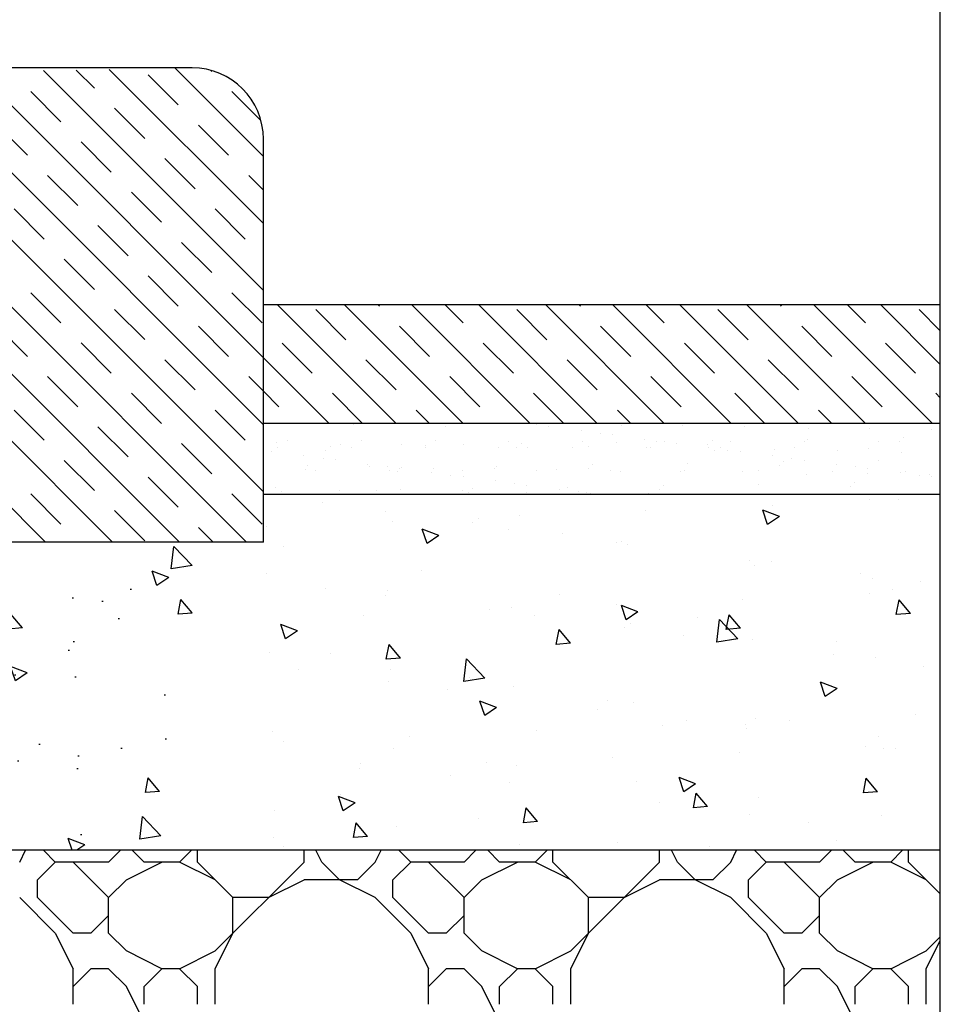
# Model space of a CAD drawing. Extents: x 499156 to 998412, y 3804642 to 7609653.
# Tile 70 of 74: x 501018 to 501057, y 3804722 to 3804763. Entities that reach past the tile are written whole.
import ezdxf

# ---------------------------------------------------------------- set-up
doc = ezdxf.new("R2010")
doc.units = 0
for name, color, linetype in [('14-ab-paving-l', 135, 'CONTINUOUS'), ('15-ab-hatch', 8, 'CONTINUOUS'), ('ab-base', 5, 'CONTINUOUS'), ('ab-hatch', 8, 'CONTINUOUS'), ('ab-outline', 2, 'CONTINUOUS')]:
    doc.layers.add(name, color=color, linetype=linetype)
doc.layers.add('18-ab-hide', color=191, linetype='CONTINUOUS', plot=False)

msp = doc.modelspace()

# ---------------------------------------------------------------- hatches: boundary and pattern name
at = {"layer": '15-ab-hatch', "ltscale": 0.1}
h = msp.add_hatch(dxfattribs=at)
h.set_pattern_fill('01石材', color=256, scale=10, style=0, pattern_type=2)
h.set_pattern_definition([(135, (501110.3353, 3804746.4307), (1.414214, 1.414214), []), (135, (501108.9213, 3804746.4307), (1.414214, 1.414214), [1.8, -1.2])])
edge = h.paths.add_edge_path()
edge.add_line((501013.367, 3804741.431), (501013.378, 3804761.209))
edge.add_line((501013.378, 3804761.209), (501025.367, 3804761.431))
edge.add_arc((501025.367, 3804758.431), 3, 360, 450, ccw=False)
edge.add_line((501028.367, 3804758.431), (501028.367, 3804741.431))
edge.add_line((501028.367, 3804741.431), (501013.367, 3804741.431))
at = {"layer": 'ab-hatch', "ltscale": 0.1}
h = msp.add_hatch(dxfattribs=at)
h.set_pattern_fill('混凝土', color=256, scale=10, style=0)
h.set_pattern_definition([(130, (501025.367, 3804738.4307), (-7.1726, -0.6275), [0.75, -8.25]), (185, (501025.367, 3804738.431), (1.3875, 7.522), [0.6, -6.6]), (79.55, (501024.769, 3804738.3784), (-5.7851, 6.8944), [0.6374, -7.0114]), (133.816, (501025.367, 3804740.431), (-10.6724, -1.6552), [1.125, -12.375]), (83.364, (501024.477, 3804740.293), (-9.3466, 9.741), [0.956, -10.517]), (188.816, (501025.367, 3804740.431), (-9.3466, 9.741), [0.9, -9.9]), (159, (501024.367, 3804739.9307), (-5.9691, -4.0262), [0.75, -8.25]), (214, (501024.367, 3804739.931), (-2.4332, 7.2515), [0.6, -6.6]), (108.55, (501023.869, 3804739.595), (-8.4022, 3.2253), [0.6374, -7.0114]), (142.5, (501025.3667, 3804738.4307), (-0.1216, 3.32894), [0, -6.52, 0, -6.7, 0, -6.625]), (172.5, (501025.3667, 3804738.4307), (-2.6307, 3.9441), [0, -3.82, 0, -6.37, 0, -2.525]), (212.5, (501027.5967, 3804738.4307), (-5.33822, -0.22555), [0, -2.5, 0, -7.8, 0, -10.35]), (222.5, (501028.5967, 3804738.4307), (-5.83186, 1.00105), [0, -3.25, 0, -5.18, 0, -7.35])])
h.paths.add_polyline_path([(501025.367, 3804728.431), (501003.367, 3804728.431), (501003.367, 3804746.427), (501013.367, 3804753.427), (501013.367, 3804741.431), (501017.863, 3804741.431), (501025.367, 3804741.431)])

# ---------------------------------------------------------------- linework, layer by layer
at = {"layer": '14-ab-paving-l', "ltscale": 0.1}
msp.add_line((501056.928, 3804746.431, 0.689), (501028.367, 3804746.431, 0.689), dxfattribs=at)
at = {"layer": '15-ab-hatch', "linetype": 'Continuous', "ltscale": 0.1}
for p, q in [((501033.968, 3804746.431, 0.689), (501028.968, 3804751.431, 0.689)), ((501036.796, 3804746.431, 0.689), (501031.796, 3804751.431, 0.689)), ((501033.261, 3804751.38, 0.689), (501033.211, 3804751.431, 0.689)), ((501039.625, 3804746.431, 0.689), (501034.625, 3804751.431, 0.689)), ((501036.796, 3804750.673, 0.689), (501036.039, 3804751.431, 0.689)), ((501042.453, 3804746.431, 0.689), (501037.453, 3804751.431, 0.689)), ((501045.281, 3804746.431, 0.689), (501040.281, 3804751.431, 0.689)), ((501041.746, 3804751.38, 0.689), (501041.696, 3804751.431, 0.689)), ((501048.11, 3804746.431, 0.689), (501043.11, 3804751.431, 0.689)), ((501045.282, 3804750.673, 0.689), (501044.524, 3804751.431, 0.689)), ((501050.938, 3804746.431, 0.689), (501045.938, 3804751.431, 0.689)), ((501053.767, 3804746.431, 0.689), (501048.767, 3804751.431, 0.689)), ((501050.231, 3804751.38, 0.689), (501050.181, 3804751.431, 0.689)), ((501056.595, 3804746.431, 0.689), (501051.595, 3804751.431, 0.689)), ((501053.767, 3804750.673, 0.689), (501053.01, 3804751.431, 0.689)), ((501056.928, 3804748.926, 0.689), (501054.424, 3804751.431, 0.689)), ((501031.847, 3804749.966, 0.689), (501030.574, 3804751.239, 0.689)), ((501040.332, 3804749.966, 0.689), (501039.059, 3804751.239, 0.689)), ((501048.817, 3804749.966, 0.689), (501047.544, 3804751.239, 0.689)), ((501056.928, 3804750.341, 0.689), (501056.03, 3804751.239, 0.689)), ((501035.382, 3804749.259, 0.689), (501034.109, 3804750.532, 0.689)), ((501043.867, 3804749.259, 0.689), (501042.595, 3804750.532, 0.689)), ((501052.353, 3804749.259, 0.689), (501051.08, 3804750.532, 0.689)), ((501030.432, 3804748.552, 0.689), (501029.16, 3804749.825, 0.689)), ((501038.918, 3804748.552, 0.689), (501037.645, 3804749.825, 0.689)), ((501047.403, 3804748.552, 0.689), (501046.13, 3804749.825, 0.689)), ((501055.888, 3804748.552, 0.689), (501054.616, 3804749.825, 0.689)), ((501031.139, 3804746.431, 0.689), (501028.367, 3804749.203, 0.689)), ((501033.968, 3804747.845, 0.689), (501032.695, 3804749.118, 0.689)), ((501042.453, 3804747.845, 0.689), (501041.18, 3804749.118, 0.689)), ((501050.939, 3804747.845, 0.689), (501049.666, 3804749.118, 0.689)), ((501037.504, 3804747.138, 0.689), (501036.231, 3804748.411, 0.689)), ((501045.989, 3804747.138, 0.689), (501044.716, 3804748.411, 0.689)), ((501054.474, 3804747.138, 0.689), (501053.201, 3804748.411, 0.689)), ((501029.018, 3804747.138, 0.689), (501028.367, 3804747.789, 0.689)), ((501032.554, 3804746.431, 0.689), (501031.281, 3804747.703, 0.689)), ((501041.039, 3804746.431, 0.689), (501039.766, 3804747.703, 0.689)), ((501049.524, 3804746.431, 0.689), (501048.252, 3804747.703, 0.689)), ((501056.928, 3804747.512, 0.689), (501056.737, 3804747.703, 0.689)), ((501035.382, 3804746.431, 0.689), (501034.817, 3804746.996, 0.689)), ((501043.867, 3804746.431, 0.689), (501043.302, 3804746.996, 0.689)), ((501052.353, 3804746.431, 0.689), (501051.787, 3804746.996, 0.689)), ((501032.18, 3804746.372, 0.689), (501032.18, 3804746.372, 0.689)), ((501039.89, 3804746.372, 0.689), (501039.89, 3804746.372, 0.689)), ((501043.487, 3804746.334, 0.689), (501043.487, 3804746.334, 0.689)), ((501044.118, 3804746.414, 0.689), (501044.118, 3804746.414, 0.689)), ((501046.046, 3804746.346, 0.689), (501046.046, 3804746.346, 0.689)), ((501048.663, 3804746.313, 0.689), (501048.663, 3804746.313, 0.689)), ((501036.057, 3804746.291, 0.689), (501036.057, 3804746.291, 0.689)), ((501040.411, 3804746.303, 0.689), (501040.411, 3804746.303, 0.689)), ((501041.769, 3804746.124, 0.689), (501041.769, 3804746.124, 0.689)), ((501042.582, 3804746.017, 0.689), (501042.582, 3804746.017, 0.689)), ((501043.102, 3804745.949, 0.689), (501043.102, 3804745.949, 0.689)), ((501051.364, 3804746.216, 0.689), (501051.364, 3804746.216, 0.689)), ((501053.922, 3804746.228, 0.689), (501053.922, 3804746.228, 0.689)), ((501056.54, 3804746.195, 0.689), (501056.54, 3804746.195, 0.689)), ((501028.94, 3804745.646, 0.689), (501028.94, 3804745.646, 0.689)), ((501029.386, 3804745.705, 0.689), (501029.386, 3804745.705, 0.689)), ((501031.641, 3804745.548, 0.689), (501031.641, 3804745.548, 0.689)), ((501032.501, 3804745.7, 0.689), (501032.501, 3804745.7, 0.689)), ((501034.199, 3804745.561, 0.689), (501034.199, 3804745.561, 0.689)), ((501035.187, 3804745.494, 0.689), (501035.187, 3804745.494, 0.689)), ((501035.615, 3804745.694, 0.689), (501035.615, 3804745.694, 0.689)), ((501036.817, 3804745.527, 0.689), (501036.817, 3804745.527, 0.689)), ((501038.729, 3804745.688, 0.689), (501038.729, 3804745.688, 0.689)), ((501039.247, 3804745.582, 0.689), (501039.247, 3804745.582, 0.689)), ((501041.843, 3804745.683, 0.689), (501041.843, 3804745.683, 0.689)), ((501043.248, 3804745.617, 0.689), (501043.248, 3804745.617, 0.689)), ((501044.461, 3804745.77, 0.689), (501044.461, 3804745.77, 0.689)), ((501044.957, 3804745.677, 0.689), (501044.957, 3804745.677, 0.689)), ((501045.274, 3804745.663, 0.689), (501045.274, 3804745.663, 0.689)), ((501045.794, 3804745.594, 0.689), (501045.794, 3804745.594, 0.689)), ((501047.125, 3804745.536, 0.689), (501047.125, 3804745.536, 0.689)), ((501047.309, 3804745.705, 0.689), (501047.309, 3804745.705, 0.689)), ((501048.071, 3804745.671, 0.689), (501048.071, 3804745.671, 0.689)), ((501051.185, 3804745.666, 0.689), (501051.185, 3804745.666, 0.689)), ((501051.31, 3804745.74, 0.689), (501051.31, 3804745.74, 0.689)), ((501054.3, 3804745.66, 0.689), (501054.3, 3804745.66, 0.689)), ((501055.186, 3804745.659, 0.689), (501055.186, 3804745.659, 0.689)), ((501055.371, 3804745.828, 0.689), (501055.371, 3804745.828, 0.689)), ((501028.721, 3804745.253, 0.689), (501028.721, 3804745.253, 0.689)), ((501028.965, 3804745.437, 0.689), (501028.965, 3804745.437, 0.689)), ((501030.08, 3804745.074, 0.689), (501030.08, 3804745.074, 0.689)), ((501031.001, 3804745.291, 0.689), (501031.001, 3804745.291, 0.689)), ((501031.185, 3804745.46, 0.689), (501031.185, 3804745.46, 0.689)), ((501032.079, 3804745.431, 0.689), (501032.079, 3804745.431, 0.689)), ((501035.193, 3804745.425, 0.689), (501035.193, 3804745.425, 0.689)), ((501038.307, 3804745.42, 0.689), (501038.307, 3804745.42, 0.689)), ((501039.063, 3804745.414, 0.689), (501039.063, 3804745.414, 0.689)), ((501039.518, 3804745.43, 0.689), (501039.518, 3804745.43, 0.689)), ((501041.421, 3804745.414, 0.689), (501041.421, 3804745.414, 0.689)), ((501042.076, 3804745.442, 0.689), (501042.076, 3804745.442, 0.689)), ((501044.535, 3804745.408, 0.689), (501044.535, 3804745.408, 0.689)), ((501044.693, 3804745.409, 0.689), (501044.693, 3804745.409, 0.689)), ((501047.152, 3804745.415, 0.689), (501047.152, 3804745.415, 0.689)), ((501047.394, 3804745.311, 0.689), (501047.394, 3804745.311, 0.689)), ((501047.65, 3804745.403, 0.689), (501047.65, 3804745.403, 0.689)), ((501047.965, 3804745.308, 0.689), (501047.965, 3804745.308, 0.689)), ((501048.486, 3804745.24, 0.689), (501048.486, 3804745.24, 0.689)), ((501049.952, 3804745.324, 0.689), (501049.952, 3804745.324, 0.689)), ((501050.764, 3804745.397, 0.689), (501050.764, 3804745.397, 0.689)), ((501052.57, 3804745.29, 0.689), (501052.57, 3804745.29, 0.689)), ((501053.878, 3804745.391, 0.689), (501053.878, 3804745.391, 0.689)), ((501055.271, 3804745.193, 0.689), (501055.271, 3804745.193, 0.689)), ((501030.229, 3804744.656, 0.689), (501030.229, 3804744.656, 0.689)), ((501030.893, 3804744.967, 0.689), (501030.893, 3804744.967, 0.689)), ((501031.413, 3804744.898, 0.689), (501031.413, 3804744.898, 0.689)), ((501032.771, 3804744.72, 0.689), (501032.771, 3804744.72, 0.689)), ((501042.253, 3804744.705, 0.689), (501042.253, 3804744.705, 0.689)), ((501046.255, 3804744.739, 0.689), (501046.255, 3804744.739, 0.689)), ((501049.844, 3804745.061, 0.689), (501049.844, 3804745.061, 0.689)), ((501050.131, 3804744.659, 0.689), (501050.131, 3804744.659, 0.689)), ((501050.315, 3804744.828, 0.689), (501050.315, 3804744.828, 0.689)), ((501050.657, 3804744.954, 0.689), (501050.657, 3804744.954, 0.689)), ((501051.178, 3804744.886, 0.689), (501051.178, 3804744.886, 0.689)), ((501052.536, 3804744.707, 0.689), (501052.536, 3804744.707, 0.689)), ((501054.317, 3804744.862, 0.689), (501054.317, 3804744.862, 0.689)), ((501030.131, 3804744.494, 0.689), (501030.131, 3804744.494, 0.689)), ((501030.561, 3804744.464, 0.689), (501030.561, 3804744.464, 0.689)), ((501032.847, 3804744.623, 0.689), (501032.847, 3804744.623, 0.689)), ((501033.584, 3804744.613, 0.689), (501033.584, 3804744.613, 0.689)), ((501033.675, 3804744.458, 0.689), (501033.675, 3804744.458, 0.689)), ((501034.007, 3804744.413, 0.689), (501034.007, 3804744.413, 0.689)), ((501034.105, 3804744.544, 0.689), (501034.105, 3804744.544, 0.689)), ((501034.191, 3804744.582, 0.689), (501034.191, 3804744.582, 0.689)), ((501035.463, 3804744.365, 0.689), (501035.463, 3804744.365, 0.689)), ((501035.548, 3804744.526, 0.689), (501035.548, 3804744.526, 0.689)), ((501036.276, 3804744.258, 0.689), (501036.276, 3804744.258, 0.689)), ((501036.789, 3804744.452, 0.689), (501036.789, 3804744.452, 0.689)), ((501038.106, 3804744.538, 0.689), (501038.106, 3804744.538, 0.689)), ((501038.193, 3804744.616, 0.689), (501038.193, 3804744.616, 0.689)), ((501039.903, 3804744.447, 0.689), (501039.903, 3804744.447, 0.689)), ((501040.724, 3804744.505, 0.689), (501040.724, 3804744.505, 0.689)), ((501042.069, 3804744.536, 0.689), (501042.069, 3804744.536, 0.689)), ((501043.017, 3804744.441, 0.689), (501043.017, 3804744.441, 0.689)), ((501043.424, 3804744.407, 0.689), (501043.424, 3804744.407, 0.689)), ((501045.983, 3804744.42, 0.689), (501045.983, 3804744.42, 0.689)), ((501046.131, 3804744.435, 0.689), (501046.131, 3804744.435, 0.689)), ((501048.6, 3804744.386, 0.689), (501048.6, 3804744.386, 0.689)), ((501049.246, 3804744.43, 0.689), (501049.246, 3804744.43, 0.689)), ((501051.301, 3804744.289, 0.689), (501051.301, 3804744.289, 0.689)), ((501052.36, 3804744.424, 0.689), (501052.36, 3804744.424, 0.689)), ((501053.349, 3804744.6, 0.689), (501053.349, 3804744.6, 0.689)), ((501053.859, 3804744.301, 0.689), (501053.859, 3804744.301, 0.689)), ((501053.869, 3804744.531, 0.689), (501053.869, 3804744.531, 0.689)), ((501055.228, 3804744.352, 0.689), (501055.228, 3804744.352, 0.689)), ((501055.474, 3804744.418, 0.689), (501055.474, 3804744.418, 0.689)), ((501056.041, 3804744.245, 0.689), (501056.041, 3804744.245, 0.689)), ((501056.477, 3804744.268, 0.689), (501056.477, 3804744.268, 0.689)), ((501036.797, 3804744.19, 0.689), (501036.797, 3804744.19, 0.689)), ((501038.155, 3804744.011, 0.689), (501038.155, 3804744.011, 0.689)), ((501038.968, 3804743.904, 0.689), (501038.968, 3804743.904, 0.689)), ((501039.489, 3804743.835, 0.689), (501039.489, 3804743.835, 0.689)), ((501045.259, 3804743.827, 0.689), (501045.259, 3804743.827, 0.689)), ((501049.261, 3804743.861, 0.689), (501049.261, 3804743.861, 0.689)), ((501053.321, 3804743.95, 0.689), (501053.321, 3804743.95, 0.689)), ((501056.561, 3804744.177, 0.689), (501056.561, 3804744.177, 0.689)), ((501028.877, 3804743.719, 0.689), (501028.877, 3804743.719, 0.689)), ((501029.136, 3804743.582, 0.689), (501029.136, 3804743.582, 0.689)), ((501031.578, 3804743.621, 0.689), (501031.578, 3804743.621, 0.689)), ((501033.137, 3804743.616, 0.689), (501033.137, 3804743.616, 0.689)), ((501034.136, 3804743.634, 0.689), (501034.136, 3804743.634, 0.689)), ((501036.754, 3804743.6, 0.689), (501036.754, 3804743.6, 0.689)), ((501037.013, 3804743.535, 0.689), (501037.013, 3804743.535, 0.689)), ((501037.197, 3804743.704, 0.689), (501037.197, 3804743.704, 0.689)), ((501039.455, 3804743.503, 0.689), (501039.455, 3804743.503, 0.689)), ((501040.847, 3804743.656, 0.689), (501040.847, 3804743.656, 0.689)), ((501041.199, 3804743.739, 0.689), (501041.199, 3804743.739, 0.689)), ((501041.66, 3804743.549, 0.689), (501041.66, 3804743.549, 0.689)), ((501042.013, 3804743.515, 0.689), (501042.013, 3804743.515, 0.689)), ((501042.18, 3804743.481, 0.689), (501042.18, 3804743.481, 0.689)), ((501044.63, 3804743.482, 0.689), (501044.63, 3804743.482, 0.689)), ((501045.075, 3804743.658, 0.689), (501045.075, 3804743.658, 0.689)), ((501053.137, 3804743.781, 0.689), (501053.137, 3804743.781, 0.689))]:
    msp.add_line(p, q, dxfattribs=at)
at = {"layer": '18-ab-hide', "linetype": 'Continuous'}
msp.add_lwpolyline([(500978.423, 3804684.28), (501056.928, 3804684.28), (501056.928, 3804782.029), (500978.423, 3804782.029)], close=True, dxfattribs=at)
at = {"layer": 'ab-base', "ltscale": 0.1}
for p, q in [((501056.928, 3804743.431, 0.689), (501028.367, 3804743.431, 0.689)), ((501056.928, 3804728.431, 0.689), (501003.367, 3804728.431, 0.689))]:
    msp.add_line(p, q, dxfattribs=at)
at = {"layer": 'ab-hatch', "linetype": 'Continuous', "ltscale": 0.1}
for p, q in [((501028.367, 3804743.431, 0.689), (501028.367, 3804743.431, 0.689)), ((501028.367, 3804743.431, 0.689), (501028.367, 3804743.431, 0.689)), ((501028.367, 3804743.431, 0.689), (501028.367, 3804743.431, 0.689)), ((501030.87, 3804743.101, 0.689), (501030.87, 3804743.101, 0.689)), ((501049.841, 3804742.99, 0.689), (501049.841, 3804742.99, 0.689)), ((501053.953, 3804743.212, 0.689), (501053.953, 3804743.212, 0.689)), ((501055.179, 3804743.215, 0.689), (501055.179, 3804743.215, 0.689)), ((501033.501, 3804742.727, 0.689), (501033.501, 3804742.727, 0.689)), ((501044.503, 3804742.764, 0.689), (501044.503, 3804742.764, 0.689)), ((501050.14, 3804742.506, 0.689), (501049.44, 3804742.775, 0.689)), ((501049.643, 3804742.171, 0.689), (501049.44, 3804742.775, 0.689)), ((501033.826, 3804742.313, 0.689), (501033.826, 3804742.313, 0.689)), ((501037.186, 3804742.27, 0.689), (501037.186, 3804742.27, 0.689)), ((501037.429, 3804742.43, 0.689), (501037.429, 3804742.43, 0.689)), ((501039.165, 3804742.539, 0.689), (501039.165, 3804742.539, 0.689)), ((501050.14, 3804742.506, 0.689), (501049.643, 3804742.171, 0.689)), ((501028.488, 3804742.087, 0.689), (501028.488, 3804742.087, 0.689)), ((501035.769, 3804741.705, 0.689), (501035.069, 3804741.974, 0.689)), ((501035.272, 3804741.37, 0.689), (501035.069, 3804741.974, 0.689)), ((501038.695, 3804741.977, 0.689), (501038.695, 3804741.977, 0.689)), ((501040.973, 3804741.771, 0.689), (501040.973, 3804741.771, 0.689)), ((501035.769, 3804741.705, 0.689), (501035.272, 3804741.37, 0.689)), ((501043.26, 3804741.429, 0.689), (501043.26, 3804741.429, 0.689)), ((501043.476, 3804741.441, 0.689), (501043.476, 3804741.441, 0.689)), ((501043.746, 3804741.337, 0.689), (501043.746, 3804741.337, 0.689)), ((501029.201, 3804741.235, 0.689), (501029.201, 3804741.235, 0.689)), ((501048.88, 3804740.633, 0.689), (501048.88, 3804740.633, 0.689)), ((501049.792, 3804740.61, 0.689), (501049.792, 3804740.61, 0.689)), ((501028.488, 3804740.102, 0.689), (501028.488, 3804740.102, 0.689)), ((501035.032, 3804740.234, 0.689), (501035.032, 3804740.234, 0.689)), ((501049.092, 3804740.428, 0.689), (501049.092, 3804740.428, 0.689)), ((501053.579, 3804740.111, 0.689), (501053.579, 3804740.111, 0.689)), ((501054.074, 3804739.883, 0.689), (501054.074, 3804739.883, 0.689)), ((501056.083, 3804739.782, 0.689), (501056.083, 3804739.782, 0.689)), ((501030.997, 3804739.487, 0.689), (501030.997, 3804739.487, 0.689)), ((501033.623, 3804739.398, 0.689), (501033.623, 3804739.398, 0.689)), ((501054.924, 3804739.426, 0.689), (501054.924, 3804739.426, 0.689)), ((501033.501, 3804739.157, 0.689), (501033.501, 3804739.157, 0.689)), ((501040.864, 3804739.233, 0.689), (501040.864, 3804739.233, 0.689)), ((501048.601, 3804739.024, 0.689), (501048.601, 3804739.024, 0.689)), ((501053.939, 3804739.25, 0.689), (501053.939, 3804739.25, 0.689)), ((501055.072, 3804738.367, 0.689), (501055.188, 3804738.993, 0.689)), ((501055.67, 3804738.419, 0.689), (501055.188, 3804738.993, 0.689)), ((501037.924, 3804738.573, 0.689), (501037.924, 3804738.573, 0.689)), ((501038.817, 3804738.648, 0.689), (501038.817, 3804738.648, 0.689)), ((501043.263, 3804738.799, 0.689), (501043.263, 3804738.799, 0.689)), ((501044.171, 3804738.48, 0.689), (501043.471, 3804738.749, 0.689)), ((501043.674, 3804738.145, 0.689), (501043.471, 3804738.749, 0.689)), ((501044.171, 3804738.48, 0.689), (501043.674, 3804738.145, 0.689)), ((501032.586, 3804738.348, 0.689), (501032.586, 3804738.348, 0.689)), ((501039.816, 3804738.326, 0.689), (501039.816, 3804738.326, 0.689)), ((501043.868, 3804738.008, 0.689), (501043.868, 3804738.008, 0.689)), ((501046.696, 3804738.232, 0.689), (501046.696, 3804738.232, 0.689)), ((501047.496, 3804737.207, 0.689), (501047.607, 3804738.156, 0.689)), ((501048.386, 3804737.345, 0.689), (501047.607, 3804738.156, 0.689)), ((501047.899, 3804737.739, 0.689), (501048.015, 3804738.366, 0.689)), ((501048.497, 3804737.791, 0.689), (501048.015, 3804738.366, 0.689)), ((501055.67, 3804738.419, 0.689), (501055.072, 3804738.367, 0.689)), ((501029.8, 3804737.679, 0.689), (501029.1, 3804737.948, 0.689)), ((501029.302, 3804737.344, 0.689), (501029.1, 3804737.948, 0.689)), ((501029.8, 3804737.679, 0.689), (501029.302, 3804737.344, 0.689)), ((501040.727, 3804737.112, 0.689), (501040.842, 3804737.738, 0.689)), ((501041.324, 3804737.164, 0.689), (501040.842, 3804737.738, 0.689)), ((501043.604, 3804737.827, 0.689), (501043.604, 3804737.827, 0.689)), ((501048.497, 3804737.791, 0.689), (501047.899, 3804737.739, 0.689)), ((501046.107, 3804737.497, 0.689), (501046.107, 3804737.497, 0.689)), ((501048.386, 3804737.345, 0.689), (501047.496, 3804737.207, 0.689)), ((501049.002, 3804737.304, 0.689), (501049.002, 3804737.304, 0.689)), ((501052.528, 3804737.231, 0.689), (501052.528, 3804737.231, 0.689)), ((501028.61, 3804736.773, 0.689), (501028.61, 3804736.773, 0.689)), ((501033.554, 3804736.484, 0.689), (501033.67, 3804737.111, 0.689)), ((501034.152, 3804736.536, 0.689), (501033.67, 3804737.111, 0.689)), ((501041.324, 3804737.164, 0.689), (501040.727, 3804737.112, 0.689)), ((501031.213, 3804736.734, 0.689), (501031.213, 3804736.734, 0.689)), ((501034.152, 3804736.536, 0.689), (501033.554, 3804736.484, 0.689)), ((501036.824, 3804735.552, 0.689), (501036.934, 3804736.501, 0.689)), ((501037.713, 3804735.689, 0.689), (501036.934, 3804736.501, 0.689)), ((501052.423, 3804736.666, 0.689), (501052.423, 3804736.666, 0.689)), ((501054.196, 3804736.554, 0.689), (501054.196, 3804736.554, 0.689)), ((501029.841, 3804736.041, 0.689), (501029.841, 3804736.041, 0.689)), ((501033.744, 3804736.069, 0.689), (501033.744, 3804736.069, 0.689)), ((501056.21, 3804736.167, 0.689), (501056.21, 3804736.167, 0.689)), ((501033.628, 3804735.542, 0.689), (501033.628, 3804735.542, 0.689)), ((501037.713, 3804735.689, 0.689), (501036.824, 3804735.552, 0.689)), ((501037.045, 3804735.733, 0.689), (501037.045, 3804735.733, 0.689)), ((501052.573, 3804735.255, 0.689), (501051.873, 3804735.524, 0.689)), ((501052.076, 3804734.919, 0.689), (501051.873, 3804735.524, 0.689)), ((501036.131, 3804735.213, 0.689), (501036.131, 3804735.213, 0.689)), ((501038.938, 3804735.319, 0.689), (501038.938, 3804735.319, 0.689)), ((501052.573, 3804735.255, 0.689), (501052.076, 3804734.919, 0.689)), ((501038.202, 3804734.454, 0.689), (501037.502, 3804734.723, 0.689)), ((501037.705, 3804734.118, 0.689), (501037.502, 3804734.723, 0.689)), ((501042.877, 3804734.732, 0.689), (501042.877, 3804734.732, 0.689)), ((501038.202, 3804734.454, 0.689), (501037.705, 3804734.118, 0.689)), ((501042.447, 3804734.381, 0.689), (501042.447, 3804734.381, 0.689)), ((501043.989, 3804734.679, 0.689), (501043.989, 3804734.679, 0.689)), ((501046.234, 3804733.883, 0.689), (501046.234, 3804733.883, 0.689)), ((501049.124, 3804733.975, 0.689), (501049.124, 3804733.975, 0.689)), ((501050.548, 3804733.914, 0.689), (501050.548, 3804733.914, 0.689)), ((501055.886, 3804734.14, 0.689), (501055.886, 3804734.14, 0.689)), ((501028.732, 3804733.444, 0.689), (501028.732, 3804733.444, 0.689)), ((501039.872, 3804733.463, 0.689), (501039.872, 3804733.463, 0.689)), ((501045.21, 3804733.689, 0.689), (501045.21, 3804733.689, 0.689)), ((501048.709, 3804733.731, 0.689), (501048.709, 3804733.731, 0.689)), ((501048.738, 3804733.553, 0.689), (501048.738, 3804733.553, 0.689)), ((501034.534, 3804733.238, 0.689), (501034.534, 3804733.238, 0.689)), ((501054.317, 3804733.225, 0.689), (501054.317, 3804733.225, 0.689)), ((501029.195, 3804733.012, 0.689), (501029.195, 3804733.012, 0.689)), ((501033.866, 3804732.74, 0.689), (501033.866, 3804732.74, 0.689)), ((501053.778, 3804732.797, 0.689), (501053.778, 3804732.797, 0.689)), ((501054.541, 3804732.73, 0.689), (501054.541, 3804732.73, 0.689)), ((501055.053, 3804732.722, 0.689), (501055.053, 3804732.722, 0.689)), ((501043.102, 3804732.345, 0.689), (501043.102, 3804732.345, 0.689)), ((501048.44, 3804732.571, 0.689), (501048.44, 3804732.571, 0.689)), ((501032.425, 3804731.894, 0.689), (501032.425, 3804731.894, 0.689)), ((501032.471, 3804732.097, 0.689), (501032.471, 3804732.097, 0.689)), ((501037.763, 3804732.12, 0.689), (501037.763, 3804732.12, 0.689)), ((501039.06, 3804731.99, 0.689), (501039.06, 3804731.99, 0.689)), ((501036.259, 3804731.598, 0.689), (501036.259, 3804731.598, 0.689)), ((501046.604, 3804731.229, 0.689), (501045.904, 3804731.497, 0.689)), ((501046.107, 3804730.893, 0.689), (501045.904, 3804731.497, 0.689)), ((501053.684, 3804730.845, 0.689), (501053.8, 3804731.471, 0.689)), ((501054.282, 3804730.897, 0.689), (501053.8, 3804731.471, 0.689)), ((501038.762, 3804731.269, 0.689), (501038.762, 3804731.269, 0.689)), ((501044.111, 3804731.35, 0.689), (501044.111, 3804731.35, 0.689)), ((501046.604, 3804731.229, 0.689), (501046.107, 3804730.893, 0.689)), ((501032.233, 3804730.428, 0.689), (501031.533, 3804730.696, 0.689)), ((501031.736, 3804730.092, 0.689), (501031.533, 3804730.696, 0.689)), ((501031.626, 3804730.768, 0.689), (501031.626, 3804730.768, 0.689)), ((501046.512, 3804730.217, 0.689), (501046.627, 3804730.844, 0.689)), ((501047.109, 3804730.269, 0.689), (501046.627, 3804730.844, 0.689)), ((501049.245, 3804730.646, 0.689), (501049.245, 3804730.646, 0.689)), ((501054.282, 3804730.897, 0.689), (501053.684, 3804730.845, 0.689)), ((501028.853, 3804730.115, 0.689), (501028.853, 3804730.115, 0.689)), ((501032.233, 3804730.428, 0.689), (501031.736, 3804730.092, 0.689)), ((501039.339, 3804729.59, 0.689), (501039.455, 3804730.216, 0.689)), ((501039.937, 3804729.642, 0.689), (501039.455, 3804730.216, 0.689)), ((501045.078, 3804730.437, 0.689), (501045.078, 3804730.437, 0.689)), ((501047.109, 3804730.269, 0.689), (501046.512, 3804730.217, 0.689)), ((501037.458, 3804729.767, 0.689), (501037.458, 3804729.767, 0.689)), ((501048.865, 3804729.939, 0.689), (501048.865, 3804729.939, 0.689)), ((501054.439, 3804729.896, 0.689), (501054.439, 3804729.896, 0.689)), ((501032.167, 3804728.962, 0.689), (501032.282, 3804729.589, 0.689)), ((501032.764, 3804729.014, 0.689), (501032.282, 3804729.589, 0.689)), ((501033.987, 3804729.411, 0.689), (501033.987, 3804729.411, 0.689)), ((501039.937, 3804729.642, 0.689), (501039.339, 3804729.59, 0.689)), ((501051.368, 3804729.609, 0.689), (501051.368, 3804729.609, 0.689)), ((501028.787, 3804728.984, 0.689), (501028.787, 3804728.984, 0.689)), ((501032.764, 3804729.014, 0.689), (501032.167, 3804728.962, 0.689)), ((501029.23, 3804728.572, 0.689), (501029.23, 3804728.572, 0.689)), ((501039.181, 3804728.661, 0.689), (501039.181, 3804728.661, 0.689)), ((501043.29, 3804728.766, 0.689), (501043.29, 3804728.766, 0.689)), ((501047.2, 3804728.606, 0.689), (501047.2, 3804728.606, 0.689)), ((501052.538, 3804728.831, 0.689), (501052.538, 3804728.831, 0.689)), ((501018.085, 3804727.931, 0.689), (501018.335, 3804728.431, 0.689)), ((501019.585, 3804727.931, 0.689), (501019.085, 3804728.431, 0.689)), ((501021.835, 3804727.931, 0.689), (501022.335, 3804728.431, 0.689)), ((501023.335, 3804727.931, 0.689), (501022.835, 3804728.431, 0.689)), ((501024.835, 3804727.931, 0.689), (501025.335, 3804728.431, 0.689)), ((501025.585, 3804727.931, 0.689), (501025.585, 3804728.431, 0.689)), ((501030.085, 3804727.931, 0.689), (501030.085, 3804728.431, 0.689)), ((501030.835, 3804727.931, 0.689), (501030.585, 3804728.431, 0.689)), ((501033.085, 3804727.931, 0.689), (501033.335, 3804728.431, 0.689)), ((501034.585, 3804727.931, 0.689), (501034.085, 3804728.431, 0.689)), ((501036.835, 3804727.931, 0.689), (501037.335, 3804728.431, 0.689)), ((501038.335, 3804727.931, 0.689), (501037.835, 3804728.431, 0.689)), ((501039.835, 3804727.931, 0.689), (501040.335, 3804728.431, 0.689)), ((501040.585, 3804727.931, 0.689), (501040.585, 3804728.431, 0.689)), ((501045.085, 3804727.931, 0.689), (501045.085, 3804728.431, 0.689)), ((501045.835, 3804727.931, 0.689), (501045.585, 3804728.431, 0.689)), ((501048.085, 3804727.931, 0.689), (501048.335, 3804728.431, 0.689)), ((501049.585, 3804727.931, 0.689), (501049.085, 3804728.431, 0.689)), ((501051.835, 3804727.931, 0.689), (501052.335, 3804728.431, 0.689)), ((501053.335, 3804727.931, 0.689), (501052.835, 3804728.431, 0.689)), ((501054.835, 3804727.931, 0.689), (501055.335, 3804728.431, 0.689)), ((501055.585, 3804727.931, 0.689), (501055.585, 3804728.431, 0.689)), ((501018.835, 3804727.181, 0.689), (501019.585, 3804727.931, 0.689)), ((501021.835, 3804727.931, 0.689), (501019.585, 3804727.931, 0.689)), ((501021.835, 3804726.431, 0.689), (501020.335, 3804727.931, 0.689)), ((501022.585, 3804727.181, 0.689), (501024.085, 3804727.931, 0.689)), ((501024.835, 3804727.931, 0.689), (501023.335, 3804727.931, 0.689)), ((501026.335, 3804727.181, 0.689), (501024.835, 3804727.931, 0.689)), ((501027.085, 3804726.431, 0.689), (501025.585, 3804727.931, 0.689)), ((501026.335, 3804724.181, 0.689), (501030.085, 3804727.931, 0.689)), ((501031.585, 3804727.181, 0.689), (501030.835, 3804727.931, 0.689)), ((501032.335, 3804727.181, 0.689), (501033.085, 3804727.931, 0.689)), ((501033.835, 3804727.181, 0.689), (501034.585, 3804727.931, 0.689)), ((501036.835, 3804727.931, 0.689), (501034.585, 3804727.931, 0.689)), ((501036.835, 3804726.431, 0.689), (501035.335, 3804727.931, 0.689)), ((501037.585, 3804727.181, 0.689), (501039.085, 3804727.931, 0.689)), ((501039.835, 3804727.931, 0.689), (501038.335, 3804727.931, 0.689)), ((501041.335, 3804727.181, 0.689), (501039.835, 3804727.931, 0.689)), ((501042.085, 3804726.431, 0.689), (501040.585, 3804727.931, 0.689)), ((501041.335, 3804724.181, 0.689), (501045.085, 3804727.931, 0.689)), ((501046.585, 3804727.181, 0.689), (501045.835, 3804727.931, 0.689)), ((501047.335, 3804727.181, 0.689), (501048.085, 3804727.931, 0.689)), ((501048.835, 3804727.181, 0.689), (501049.585, 3804727.931, 0.689)), ((501051.835, 3804727.931, 0.689), (501049.585, 3804727.931, 0.689)), ((501051.835, 3804726.431, 0.689), (501050.335, 3804727.931, 0.689)), ((501052.585, 3804727.181, 0.689), (501054.085, 3804727.931, 0.689)), ((501054.835, 3804727.931, 0.689), (501053.335, 3804727.931, 0.689)), ((501056.335, 3804727.181, 0.689), (501054.835, 3804727.931, 0.689)), ((501056.928, 3804726.588, 0.689), (501055.585, 3804727.931, 0.689)), ((501018.835, 3804726.431, 0.689), (501018.835, 3804727.181, 0.689)), ((501021.835, 3804726.431, 0.689), (501022.585, 3804727.181, 0.689)), ((501028.585, 3804726.431, 0.689), (501030.085, 3804727.181, 0.689)), ((501032.335, 3804727.181, 0.689), (501030.085, 3804727.181, 0.689)), ((501033.085, 3804726.431, 0.689), (501031.585, 3804727.181, 0.689)), ((501033.835, 3804726.431, 0.689), (501033.835, 3804727.181, 0.689)), ((501036.835, 3804726.431, 0.689), (501037.585, 3804727.181, 0.689)), ((501043.585, 3804726.431, 0.689), (501045.085, 3804727.181, 0.689)), ((501047.335, 3804727.181, 0.689), (501045.085, 3804727.181, 0.689)), ((501048.085, 3804726.431, 0.689), (501046.585, 3804727.181, 0.689)), ((501048.835, 3804726.431, 0.689), (501048.835, 3804727.181, 0.689)), ((501051.835, 3804726.431, 0.689), (501052.585, 3804727.181, 0.689)), ((501019.585, 3804724.931, 0.689), (501018.085, 3804726.431, 0.689)), ((501020.335, 3804724.931, 0.689), (501018.835, 3804726.431, 0.689)), ((501021.835, 3804724.931, 0.689), (501021.835, 3804726.431, 0.689)), ((501028.585, 3804726.431, 0.689), (501027.085, 3804726.431, 0.689)), ((501027.085, 3804724.931, 0.689), (501027.085, 3804726.431, 0.689)), ((501034.585, 3804724.931, 0.689), (501033.085, 3804726.431, 0.689)), ((501035.335, 3804724.931, 0.689), (501033.835, 3804726.431, 0.689)), ((501036.835, 3804724.931, 0.689), (501036.835, 3804726.431, 0.689)), ((501043.585, 3804726.431, 0.689), (501042.085, 3804726.431, 0.689)), ((501042.085, 3804724.931, 0.689), (501042.085, 3804726.431, 0.689)), ((501049.585, 3804724.931, 0.689), (501048.085, 3804726.431, 0.689)), ((501050.335, 3804724.931, 0.689), (501048.835, 3804726.431, 0.689)), ((501051.835, 3804724.931, 0.689), (501051.835, 3804726.431, 0.689)), ((501021.085, 3804724.931, 0.689), (501021.835, 3804725.681, 0.689)), ((501036.085, 3804724.931, 0.689), (501036.835, 3804725.681, 0.689)), ((501051.085, 3804724.931, 0.689), (501051.835, 3804725.681, 0.689)), ((501019.585, 3804724.931, 0.689), (501020.335, 3804723.431, 0.689)), ((501021.085, 3804724.931, 0.689), (501020.335, 3804724.931, 0.689)), ((501022.585, 3804724.181, 0.689), (501021.835, 3804724.931, 0.689)), ((501026.335, 3804723.431, 0.689), (501027.085, 3804724.931, 0.689)), ((501034.585, 3804724.931, 0.689), (501035.335, 3804723.431, 0.689)), ((501036.085, 3804724.931, 0.689), (501035.335, 3804724.931, 0.689)), ((501037.585, 3804724.181, 0.689), (501036.835, 3804724.931, 0.689)), ((501041.335, 3804723.431, 0.689), (501042.085, 3804724.931, 0.689)), ((501049.585, 3804724.931, 0.689), (501050.335, 3804723.431, 0.689)), ((501051.085, 3804724.931, 0.689), (501050.335, 3804724.931, 0.689)), ((501052.585, 3804724.181, 0.689), (501051.835, 3804724.931, 0.689)), ((501056.335, 3804724.181, 0.689), (501056.928, 3804724.774, 0.689)), ((501056.335, 3804723.431, 0.689), (501056.928, 3804724.617, 0.689)), ((501024.085, 3804723.431, 0.689), (501022.585, 3804724.181, 0.689)), ((501024.835, 3804723.431, 0.689), (501026.335, 3804724.181, 0.689)), ((501039.085, 3804723.431, 0.689), (501037.585, 3804724.181, 0.689)), ((501039.835, 3804723.431, 0.689), (501041.335, 3804724.181, 0.689)), ((501054.085, 3804723.431, 0.689), (501052.585, 3804724.181, 0.689)), ((501054.835, 3804723.431, 0.689), (501056.335, 3804724.181, 0.689)), ((501020.335, 3804721.931, 0.689), (501020.335, 3804723.431, 0.689)), ((501020.335, 3804722.681, 0.689), (501021.085, 3804723.431, 0.689)), ((501021.835, 3804723.431, 0.689), (501021.085, 3804723.431, 0.689)), ((501022.585, 3804722.681, 0.689), (501021.835, 3804723.431, 0.689)), ((501023.335, 3804722.681, 0.689), (501024.085, 3804723.431, 0.689)), ((501024.835, 3804723.431, 0.689), (501024.085, 3804723.431, 0.689)), ((501025.585, 3804722.681, 0.689), (501024.835, 3804723.431, 0.689)), ((501026.335, 3804721.931, 0.689), (501026.335, 3804723.431, 0.689)), ((501035.335, 3804721.931, 0.689), (501035.335, 3804723.431, 0.689)), ((501035.335, 3804722.681, 0.689), (501036.085, 3804723.431, 0.689)), ((501036.835, 3804723.431, 0.689), (501036.085, 3804723.431, 0.689)), ((501037.585, 3804722.681, 0.689), (501036.835, 3804723.431, 0.689)), ((501038.335, 3804722.681, 0.689), (501039.085, 3804723.431, 0.689)), ((501039.835, 3804723.431, 0.689), (501039.085, 3804723.431, 0.689)), ((501040.585, 3804722.681, 0.689), (501039.835, 3804723.431, 0.689)), ((501041.335, 3804721.931, 0.689), (501041.335, 3804723.431, 0.689)), ((501050.335, 3804721.931, 0.689), (501050.335, 3804723.431, 0.689)), ((501050.335, 3804722.681, 0.689), (501051.085, 3804723.431, 0.689)), ((501051.835, 3804723.431, 0.689), (501051.085, 3804723.431, 0.689)), ((501052.585, 3804722.681, 0.689), (501051.835, 3804723.431, 0.689)), ((501053.335, 3804722.681, 0.689), (501054.085, 3804723.431, 0.689)), ((501054.835, 3804723.431, 0.689), (501054.085, 3804723.431, 0.689)), ((501055.585, 3804722.681, 0.689), (501054.835, 3804723.431, 0.689)), ((501056.335, 3804721.931, 0.689), (501056.335, 3804723.431, 0.689)), ((501023.335, 3804721.181, 0.689), (501022.585, 3804722.681, 0.689)), ((501023.335, 3804721.931, 0.689), (501023.335, 3804722.681, 0.689)), ((501025.585, 3804721.931, 0.689), (501025.585, 3804722.681, 0.689)), ((501038.335, 3804721.181, 0.689), (501037.585, 3804722.681, 0.689)), ((501038.335, 3804721.931, 0.689), (501038.335, 3804722.681, 0.689)), ((501040.585, 3804721.931, 0.689), (501040.585, 3804722.681, 0.689)), ((501053.335, 3804721.181, 0.689), (501052.585, 3804722.681, 0.689)), ((501053.335, 3804721.931, 0.689), (501053.335, 3804722.681, 0.689)), ((501055.585, 3804721.931, 0.689), (501055.585, 3804722.681, 0.689))]:
    msp.add_line(p, q, dxfattribs=at)
at = {"layer": 'ab-outline', "ltscale": 0.1}
for p, q in [((501025.367, 3804761.431, 0.689), (501013.367, 3804761.431, 0.689)), ((501028.367, 3804741.431, 0.689), (501028.367, 3804758.431, 0.689)), ((501056.928, 3804751.431, 0.689), (501028.367, 3804751.431, 0.689)), ((501028.367, 3804741.431, 0.689), (501013.367, 3804741.431, 0.689))]:
    msp.add_line(p, q, dxfattribs=at)
msp.add_arc((501025.367, 3804758.431, 0.689), 3, 0, 90, dxfattribs=at)

doc.saveas('drawing.dxf')
